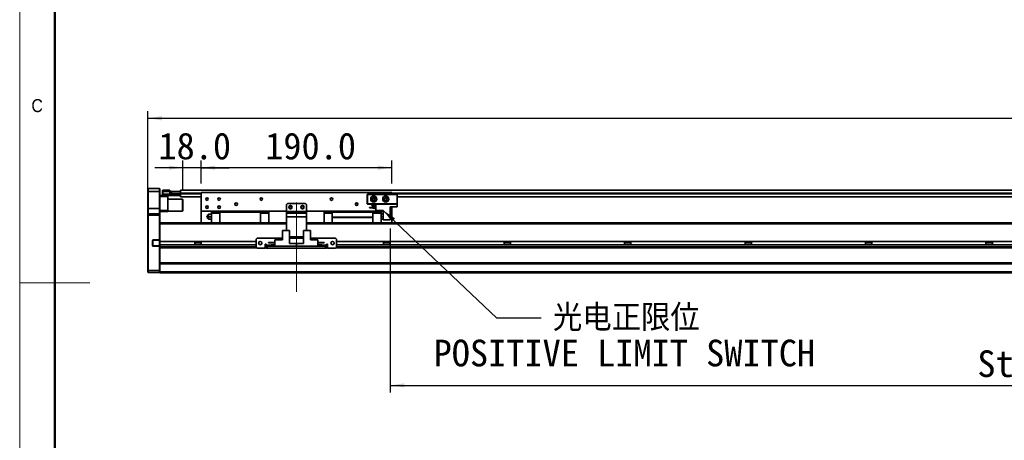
# Model space of a CAD drawing. Header units: millimetres. Extents: x 35 to 2905, y 35 to 2044.
# Tile 2 of 9: x 35 to 1016, y 883 to 1302. Entities that reach past the tile are written whole.
import ezdxf

# ---------------------------------------------------------------- set-up
doc = ezdxf.new("R2010")
doc.units = ezdxf.units.MM
doc.header["$LTSCALE"] = 7
doc.linetypes.add('CENTERX2', pattern=[20.32, 12.7, -2.54, 2.54, -2.54])
doc.layers.add('黑色实线', color=7, linetype='Continuous')
doc.styles.add('SLDTEXTSTYLE1', font='Gothic.ttf', dxfattribs={"width": 0.913})
doc.styles.add('SLDTEXTSTYLE8', font='txt')
doc.styles.add('SLDTEXTSTYLE9', font='txt', dxfattribs={"bigfont": 'bigfont'})
doc.dimstyles.new('SLDDIMSTYLE0', dxfattribs={"dimtxt": 26.6, "dimasz": 14, "dimexe": 0, "dimexo": 0.0625, "dimgap": 6.65, "dimtad": 2, "dimdec": 1, "dimrnd": 1e-09, "dimzin": 4, "dimdsep": 46, "dimtxsty": 'SLDTEXTSTYLE8', "dimsah": 1, "dimcen": 0.09, "dimadec": 0, "dimazin": 1, "dimtfac": 1, "dimtdec": 1, "dimtmove": 0, "dimatfit": 0, "dimfxl": 0, "dimfrac": 2, "dimtolj": 1, "dimtzin": 12, "dimarcsym": 0})
doc.dimstyles.new('SLDDIMSTYLE3', dxfattribs={"dimtxt": 0.18, "dimasz": 14, "dimexe": 0, "dimexo": 0.0625, "dimgap": 0, "dimtad": 0, "dimtih": 1, "dimtoh": 1, "dimdec": 0, "dimrnd": 1e-09, "dimzin": 0, "dimdsep": 46, "dimtxsty": 'Standard', "dimsah": 1, "dimcen": 0.09, "dimadec": 0, "dimazin": 0, "dimtfac": 14, "dimtdec": 0, "dimtofl": 0, "dimtmove": 0, "dimatfit": 3, "dimfxl": 0, "dimfrac": 2, "dimtolj": 1, "dimtzin": 0, "dimarcsym": 0})
doc.dimstyles.new('SLDDIMSTYLE4', dxfattribs={"dimtxt": 26.6, "dimasz": 14, "dimexe": 0, "dimexo": 0.0625, "dimgap": 6.65, "dimtad": 2, "dimdec": 1, "dimrnd": 1e-09, "dimzin": 4, "dimdsep": 46, "dimtxsty": 'SLDTEXTSTYLE8', "dimsah": 1, "dimcen": 0.09, "dimadec": 0, "dimazin": 1, "dimtfac": 1, "dimtdec": 1, "dimtofl": 0, "dimtmove": 0, "dimatfit": 3, "dimfxl": 0, "dimfrac": 2, "dimtolj": 1, "dimtzin": 12, "dimarcsym": 0})

# ---------------------------------------------------------------- blocks, each defined once
blk = doc.blocks.new('_D_21')
at = {"layer": '黑色实线'}
for p, q in [((162.62, 1115.83), (162.62, 1210.44)), ((2078.62, 1115.83), (2078.62, 1210.44)), ((162.62, 1203.44), (2078.62, 1203.44))]:
    blk.add_line(p, q, dxfattribs=at)
for points in [[(162.62, 1203.44), (176.62, 1201.34), (176.62, 1205.54)], [(2078.62, 1203.44), (2064.62, 1205.54), (2064.62, 1201.34)]]:
    blk.add_solid(points, dxfattribs=at)
at = {"layer": '黑色实线', "insert": (1065.67, 1238.34), "char_height": 26.6, "attachment_point": 1, "style": 'SLDTEXTSTYLE8'}
blk.add_mtext('1916.0', dxfattribs=at)
blk = doc.blocks.new('_D_22')
at = {"layer": '黑色实线'}
for p, q in [((197.62, 1131.53), (197.62, 1161.24)), ((215.62, 1138.33), (215.62, 1161.24)), ((197.62, 1154.24), (169.62, 1154.24)), ((215.62, 1154.24), (197.62, 1154.24)), ((215.62, 1154.24), (243.62, 1154.24))]:
    blk.add_line(p, q, dxfattribs=at)
for points in [[(197.62, 1154.24), (183.62, 1156.34), (183.62, 1152.14)], [(215.62, 1154.24), (229.62, 1152.14), (229.62, 1156.34)]]:
    blk.add_solid(points, dxfattribs=at)
at = {"layer": '黑色实线', "insert": (173.17, 1189.14), "char_height": 26.6, "attachment_point": 1, "style": 'SLDTEXTSTYLE8'}
blk.add_mtext('18.0', dxfattribs=at)
blk = doc.blocks.new('_D_23')
at = {"layer": '黑色实线'}
for p, q in [((215.62, 1138.33), (215.62, 1161.24)), ((405.62, 1138.33), (405.62, 1161.24)), ((405.62, 1154.24), (215.62, 1154.24))]:
    blk.add_line(p, q, dxfattribs=at)
for points in [[(215.62, 1154.24), (229.62, 1152.14), (229.62, 1156.34)], [(405.62, 1154.24), (391.62, 1156.34), (391.62, 1152.14)]]:
    blk.add_solid(points, dxfattribs=at)
at = {"layer": '黑色实线', "insert": (279.5, 1189.14), "char_height": 26.6, "attachment_point": 1, "style": 'SLDTEXTSTYLE8'}
blk.add_mtext('190.0', dxfattribs=at)
blk = doc.blocks.new('_D_24')
at = {"layer": '黑色实线'}
for p, q in [((404.12, 1093.55), (404.12, 930.44)), ((1804.12, 1090.05), (1804.12, 930.44)), ((404.12, 937.44), (1804.12, 937.44))]:
    blk.add_line(p, q, dxfattribs=at)
for points in [[(404.12, 937.44), (418.12, 935.34), (418.12, 939.54)], [(1804.12, 937.44), (1790.12, 939.54), (1790.12, 935.34)]]:
    blk.add_solid(points, dxfattribs=at)
at = {"layer": '黑色实线', "char_height": 26.6, "attachment_point": 1, "style": 'SLDTEXTSTYLE8'}
for s, insert in [('Stroke T=', (988.85, 972.34)), ('1400.0', (1142.5, 972.34))]:
    blk.add_mtext(s, dxfattribs=dict(at, insert=insert))
blk = doc.blocks.new('SW_NOTE_9')
at = {"layer": '黑色实线', "color": 0, "char_height": 26.6, "attachment_point": 2}
for s, insert, style in [('光电正限位', (84.82, 13.41), 'SLDTEXTSTYLE9'), ('POSITIVE LIMIT SWITCH', (82.84, -21.76), 'SLDTEXTSTYLE8')]:
    blk.add_mtext(s, dxfattribs=dict(at, insert=insert, style=style))

msp = doc.modelspace()

# ---------------------------------------------------------------- linework, layer by layer
at = {"color": 7, "linetype": 'Continuous', "lineweight": 18}
for p, q in [((35, 2044), (35, 35)), ((70, 2009), (70, 70)), ((35, 1039.5), (105, 1039.5))]:
    msp.add_line(p, q, dxfattribs=at)
at = {"color": 7, "linetype": 'Continuous', "lineweight": 50}
msp.add_line((70, 2009), (70, 70), dxfattribs=at)
at = {"color": 7, "linetype": 'Continuous', "lineweight": 35}
for p, q in [((162.92, 1133.44), (162.62, 1133.14)), ((162.62, 1130.44), (162.62, 1133.14)), ((162.92, 1130.44), (162.62, 1130.44)), ((162.62, 1113.44), (162.62, 1130.44)), ((162.92, 1133.44), (162.92, 1130.44)), ((162.92, 1133.44), (174.32, 1133.44)), ((174.32, 1130.44), (162.92, 1130.44)), ((162.92, 1130.44), (162.92, 1113.44)), ((174.32, 1130.44), (174.32, 1133.44)), ((174.32, 1133.44), (174.62, 1133.14)), ((174.32, 1130.44), (174.62, 1130.44)), ((174.32, 1113.44), (174.32, 1130.44)), ((174.62, 1133.14), (174.62, 1130.44)), ((174.62, 1130.44), (174.62, 1113.44)), ((177.12, 1131.64), (177.42, 1131.94)), ((177.12, 1130.44), (177.12, 1131.64)), ((177.12, 1127.94), (177.12, 1130.44)), ((177.12, 1130.44), (177.42, 1130.44)), ((177.12, 1126.74), (177.12, 1127.94)), ((177.42, 1127.94), (177.12, 1127.94)), ((177.42, 1131.94), (177.42, 1130.44)), ((177.42, 1131.94), (184.62, 1131.94)), ((184.62, 1130.44), (177.42, 1130.44)), ((177.42, 1130.44), (177.42, 1127.94)), ((177.42, 1127.94), (194.82, 1127.94)), ((177.42, 1127.94), (177.42, 1126.44)), ((184.62, 1131.94), (184.62, 1130.44)), ((184.62, 1128.14), (184.62, 1130.44)), ((184.62, 1128.44), (194.82, 1128.44)), ((194.82, 1128.14), (184.62, 1128.14)), ((185.12, 1128.64), (185.62, 1128.64)), ((185.12, 1128.44), (185.12, 1128.64)), ((185.62, 1128.64), (185.62, 1130.64)), ((185.62, 1130.64), (186.12, 1130.64)), ((186.12, 1128.64), (185.62, 1128.64)), ((186.12, 1130.64), (186.12, 1128.64)), ((186.12, 1130.64), (195.12, 1130.64)), ((186.12, 1128.64), (195.12, 1128.64)), ((194.82, 1128.44), (194.82, 1128.14)), ((194.82, 1128.44), (195.12, 1128.14)), ((194.82, 1128.44), (195.12, 1128.44)), ((194.82, 1127.94), (194.82, 1128.14)), ((194.82, 1128.14), (195.12, 1128.14)), ((194.82, 1127.94), (195.12, 1127.94)), ((194.82, 1126.44), (194.82, 1127.94)), ((2046.12, 1131.79), (195.12, 1131.79)), ((195.12, 1131.79), (195.12, 1130.64)), ((195.12, 1128.64), (195.12, 1130.64)), ((195.12, 1130.64), (195.62, 1130.64)), ((195.12, 1128.79), (195.12, 1128.29)), ((195.12, 1128.29), (195.12, 1125.29)), ((195.62, 1130.64), (195.62, 1130.45)), ((405.62, 1129.44), (215.62, 1129.44)), ((215.62, 1129.44), (215.62, 1110.94)), ((381.12, 1127.64), (381.42, 1127.94)), ((381.42, 1127.94), (381.55, 1127.64)), ((381.42, 1127.94), (410.82, 1127.94)), ((405.62, 1129.44), (405.62, 1127.94)), ((410.82, 1127.94), (410.7, 1127.64)), ((410.82, 1127.94), (411.12, 1127.64)), ((174.62, 1126.44), (177.42, 1126.44)), ((182.62, 1125.44), (174.62, 1125.44)), ((177.42, 1126.44), (177.12, 1126.74)), ((194.82, 1126.44), (177.42, 1126.44)), ((182.62, 1126.44), (182.62, 1125.44)), ((182.62, 1125.44), (182.62, 1111.44)), ((197.32, 1122.94), (182.62, 1122.94)), ((194.82, 1126.44), (195.12, 1126.74)), ((215.62, 1125.29), (195.12, 1125.29)), ((197.62, 1122.64), (197.32, 1122.94)), ((197.32, 1110.94), (197.32, 1122.94)), ((197.62, 1122.64), (197.62, 1111.24)), ((301.62, 1118.44), (300.62, 1117.44)), ((319.62, 1118.44), (301.62, 1118.44)), ((320.62, 1117.44), (319.62, 1118.44)), ((381.42, 1127.52), (381.12, 1127.64)), ((381.12, 1118.24), (381.12, 1127.64)), ((381.42, 1118.37), (381.12, 1118.24)), ((381.42, 1117.94), (381.12, 1118.24)), ((381.55, 1127.64), (381.42, 1127.52)), ((381.42, 1127.52), (381.42, 1118.37)), ((381.42, 1118.37), (381.55, 1118.24)), ((381.55, 1118.24), (381.42, 1117.94)), ((410.7, 1127.64), (381.55, 1127.64)), ((381.55, 1118.24), (410.7, 1118.24)), ((410.82, 1127.52), (410.7, 1127.64)), ((410.7, 1118.24), (410.82, 1118.37)), ((410.7, 1118.24), (410.82, 1117.94)), ((411.12, 1127.64), (410.82, 1127.52)), ((410.82, 1118.37), (410.82, 1127.52)), ((411.12, 1118.24), (410.82, 1118.37)), ((411.12, 1118.24), (410.82, 1117.94)), ((411.12, 1127.64), (411.12, 1118.24)), ((1832.12, 1125.29), (411.12, 1125.29)), ((162.92, 1113.44), (162.62, 1113.44)), ((162.62, 1108.14), (162.62, 1113.44)), ((162.92, 1108.44), (162.62, 1108.14)), ((162.92, 1113.44), (162.92, 1108.44)), ((174.32, 1113.44), (162.92, 1113.44)), ((162.92, 1108.44), (162.92, 1106.94)), ((162.92, 1108.44), (174.32, 1108.44)), ((174.32, 1108.44), (174.32, 1113.44)), ((174.62, 1113.44), (174.32, 1113.44)), ((174.32, 1106.94), (174.32, 1108.44)), ((174.62, 1108.14), (174.32, 1108.44)), ((174.62, 1113.44), (174.62, 1108.14)), ((174.62, 1111.44), (182.62, 1111.44)), ((182.62, 1110.44), (174.62, 1110.44)), ((182.62, 1111.44), (182.62, 1110.44)), ((182.62, 1110.94), (197.32, 1110.94)), ((197.32, 1110.94), (197.62, 1111.24)), ((300.62, 1110.94), (215.62, 1110.94)), ((215.62, 1110.94), (215.62, 1099.44)), ((234.37, 1109.84), (226.12, 1109.84)), ((226.12, 1109.84), (226.12, 1108.89)), ((226.12, 1108.89), (234.37, 1108.89)), ((226.12, 1099.38), (226.12, 1108.89)), ((234.37, 1109.94), (234.37, 1110.94)), ((234.37, 1109.94), (274.87, 1109.94)), ((234.37, 1099.38), (234.37, 1109.94)), ((274.87, 1109.94), (274.87, 1110.94)), ((274.87, 1109.94), (274.87, 1099.38)), ((283.12, 1109.84), (274.87, 1109.84)), ((274.87, 1108.89), (283.12, 1108.89)), ((283.12, 1108.89), (283.12, 1109.84)), ((283.12, 1108.89), (283.12, 1099.38)), ((300.62, 1117.44), (300.62, 1110.44)), ((300.62, 1110.44), (320.62, 1110.44)), ((300.62, 1108.94), (300.62, 1110.44)), ((300.62, 1105.44), (300.62, 1108.94)), ((300.62, 1108.94), (320.62, 1108.94)), ((320.62, 1117.44), (320.62, 1110.44)), ((397.17, 1110.94), (320.62, 1110.94)), ((320.62, 1110.44), (320.62, 1108.94)), ((320.62, 1108.94), (320.62, 1105.44)), ((338.12, 1109.84), (338.12, 1108.89)), ((346.37, 1109.84), (338.12, 1109.84)), ((346.37, 1108.89), (338.12, 1108.89)), ((338.12, 1108.89), (338.12, 1099.38)), ((346.37, 1110.94), (346.37, 1109.94)), ((386.87, 1109.94), (346.37, 1109.94)), ((346.37, 1109.94), (346.37, 1104.94)), ((389.62, 1117.94), (381.42, 1117.94)), ((383.42, 1114.39), (383.42, 1114.69)), ((383.42, 1114.69), (389.62, 1114.69)), ((383.42, 1114.39), (389.62, 1114.39)), ((385.82, 1116.64), (385.82, 1117.34)), ((385.82, 1117.34), (389.62, 1117.34)), ((385.82, 1116.64), (389.62, 1116.64)), ((386.87, 1109.94), (386.87, 1110.94)), ((386.87, 1109.94), (386.87, 1104.94)), ((395.12, 1109.84), (386.87, 1109.84)), ((395.12, 1108.89), (386.87, 1108.89)), ((388.85, 1114.69), (388.87, 1114.94)), ((389.62, 1111.74), (389.62, 1117.94)), ((389.62, 1117.94), (411.12, 1117.94)), ((389.62, 1111.74), (397.17, 1111.74)), ((395.12, 1108.89), (395.12, 1109.84)), ((395.12, 1099.38), (395.12, 1108.89)), ((397.17, 1102.44), (397.17, 1111.74)), ((404.12, 1102.44), (404.12, 1115.34)), ((411.12, 1115.34), (404.12, 1115.34)), ((405.62, 1110.94), (404.12, 1110.94)), ((405.62, 1115.34), (405.62, 1110.94)), ((405.62, 1110.94), (405.62, 1099.44)), ((411.12, 1115.34), (411.12, 1117.94)), ((162.62, 1106.94), (162.62, 1108.14)), ((162.62, 1052.07), (162.62, 1106.94)), ((162.92, 1106.94), (162.62, 1106.94)), ((162.92, 1106.94), (162.92, 1051.94)), ((174.32, 1106.94), (162.92, 1106.94)), ((174.62, 1106.94), (174.32, 1106.94)), ((174.32, 1082.29), (174.32, 1106.94)), ((174.62, 1108.14), (174.62, 1106.94)), ((174.62, 1106.94), (174.62, 1099.1)), ((300.62, 1099.38), (174.62, 1099.38)), ((174.62, 1099.1), (174.62, 1098.38)), ((180.62, 1099.44), (226.12, 1099.44)), ((180.62, 1099.44), (180.62, 1099.38)), ((221.63, 1105.21), (221.63, 1105.68)), ((226.12, 1107.94), (223.81, 1107.94)), ((223.81, 1105.44), (226.12, 1105.44)), ((226.12, 1102.94), (223.81, 1102.94)), ((283.12, 1099.44), (300.62, 1099.44)), ((300.62, 1105.44), (300.62, 1091.64)), ((320.62, 1105.44), (300.62, 1105.44)), ((320.62, 1105.44), (320.62, 1091.64)), ((320.62, 1099.44), (338.12, 1099.44)), ((1804.12, 1099.38), (320.62, 1099.38)), ((346.37, 1104.94), (386.87, 1104.94)), ((346.37, 1104.94), (346.37, 1104.64)), ((386.87, 1104.64), (346.37, 1104.64)), ((346.37, 1104.64), (346.37, 1099.38)), ((386.87, 1104.64), (386.87, 1104.94)), ((386.87, 1104.64), (386.87, 1099.38)), ((395.12, 1107.94), (397.17, 1107.94)), ((395.12, 1105.44), (397.17, 1105.44)), ((397.17, 1102.94), (395.12, 1102.94)), ((395.12, 1099.44), (1804.12, 1099.44)), ((404.12, 1102.44), (397.17, 1102.44)), ((174.62, 1080.84), (174.62, 1098.38)), ((296.67, 1091.64), (296.67, 1082.34)), ((296.67, 1091.64), (303.62, 1091.64)), ((303.62, 1091.64), (303.62, 1078.74)), ((317.62, 1091.64), (317.62, 1078.74)), ((317.62, 1091.64), (324.57, 1091.64)), ((324.57, 1091.64), (324.57, 1082.34)), ((167.32, 1081.49), (167.62, 1081.49)), ((167.32, 1081.49), (167.32, 1076.79)), ((167.62, 1076.79), (167.62, 1081.49)), ((168.12, 1082.29), (168.12, 1081.99)), ((174.32, 1082.29), (168.12, 1082.29)), ((168.12, 1081.99), (174.2, 1081.99)), ((174.32, 1082.29), (174.2, 1081.99)), ((174.2, 1081.99), (174.32, 1081.99)), ((174.62, 1082.29), (174.32, 1082.29)), ((174.32, 1081.99), (174.62, 1082.29)), ((174.32, 1081.99), (174.32, 1076.29)), ((270.62, 1080.84), (174.62, 1080.84)), ((174.62, 1077.44), (174.62, 1080.84)), ((209.45, 1080.84), (209.45, 1077.44)), ((215.79, 1079.44), (209.45, 1079.44)), ((215.79, 1077.44), (215.79, 1080.84)), ((271.62, 1084.14), (270.62, 1083.14)), ((270.62, 1083.14), (270.62, 1075.14)), ((296.67, 1084.14), (271.62, 1084.14)), ((282.92, 1079.39), (282.92, 1079.69)), ((282.92, 1079.69), (289.12, 1079.69)), ((282.92, 1079.39), (289.12, 1079.39)), ((289.12, 1076.14), (289.12, 1082.34)), ((289.12, 1082.34), (296.67, 1082.34)), ((317.62, 1085.44), (303.62, 1085.44)), ((317.62, 1084.14), (303.62, 1084.14)), ((349.62, 1084.14), (324.57, 1084.14)), ((332.12, 1082.34), (324.57, 1082.34)), ((332.12, 1082.34), (332.12, 1076.14)), ((338.32, 1079.69), (332.12, 1079.69)), ((338.32, 1079.39), (332.12, 1079.39)), ((338.32, 1079.69), (338.32, 1079.39)), ((350.62, 1083.14), (349.62, 1084.14)), ((350.62, 1075.14), (350.62, 1083.14)), ((1890.62, 1080.84), (350.62, 1080.84)), ((397.45, 1080.84), (397.45, 1077.44)), ((403.79, 1079.44), (397.45, 1079.44)), ((403.79, 1077.44), (403.79, 1080.84)), ((517.45, 1080.84), (517.45, 1077.44)), ((523.79, 1079.44), (517.45, 1079.44)), ((523.79, 1077.44), (523.79, 1080.84)), ((637.45, 1080.84), (637.45, 1077.44)), ((643.79, 1079.44), (637.45, 1079.44)), ((643.79, 1077.44), (643.79, 1080.84)), ((757.45, 1080.84), (757.45, 1077.44)), ((763.79, 1079.44), (757.45, 1079.44)), ((763.79, 1077.44), (763.79, 1080.84)), ((877.45, 1080.84), (877.45, 1077.44)), ((883.79, 1079.44), (877.45, 1079.44)), ((883.79, 1077.44), (883.79, 1080.84)), ((997.45, 1080.84), (997.45, 1077.44)), ((1003.79, 1079.44), (997.45, 1079.44)), ((1003.79, 1077.44), (1003.79, 1080.84)), ((167.32, 1076.79), (167.62, 1076.79)), ((168.12, 1075.99), (168.12, 1076.29)), ((174.2, 1076.29), (168.12, 1076.29)), ((168.12, 1075.99), (174.32, 1075.99)), ((174.2, 1076.29), (174.32, 1075.99)), ((174.32, 1076.29), (174.2, 1076.29)), ((174.32, 1076.29), (174.62, 1075.99)), ((174.32, 1075.99), (174.62, 1075.99)), ((174.32, 1051.94), (174.32, 1075.99)), ((270.62, 1077.44), (174.62, 1077.44)), ((174.62, 1075.38), (174.62, 1077.44)), ((174.62, 1075.38), (174.62, 1074.67)), ((174.62, 1074.67), (174.62, 1059.1)), ((271.38, 1074.38), (174.62, 1074.38)), ((270.62, 1075.14), (271.62, 1074.14)), ((271.62, 1074.14), (279.62, 1074.14)), ((280.62, 1078.14), (279.62, 1078.14)), ((279.62, 1078.14), (279.62, 1074.14)), ((280.62, 1077.44), (279.62, 1077.44)), ((280.62, 1074.38), (279.62, 1074.38)), ((280.62, 1077.14), (280.62, 1078.14)), ((280.62, 1077.14), (280.62, 1076.14)), ((280.62, 1074.14), (280.62, 1076.14)), ((280.62, 1076.14), (281.62, 1076.14)), ((281.62, 1074.14), (280.62, 1074.14)), ((281.62, 1076.14), (281.62, 1074.14)), ((339.62, 1076.14), (281.62, 1076.14)), ((339.62, 1074.14), (281.62, 1074.14)), ((285.32, 1076.74), (285.32, 1077.44)), ((285.32, 1077.44), (289.12, 1077.44)), ((285.32, 1076.74), (289.12, 1076.74)), ((289.12, 1076.14), (310.62, 1076.14)), ((310.62, 1078.74), (303.62, 1078.74)), ((310.62, 1078.74), (310.62, 1076.14)), ((310.62, 1078.74), (317.62, 1078.74)), ((332.12, 1076.14), (310.62, 1076.14)), ((335.92, 1077.44), (332.12, 1077.44)), ((335.92, 1076.74), (332.12, 1076.74)), ((335.92, 1077.44), (335.92, 1076.74)), ((339.62, 1074.14), (339.62, 1076.14)), ((339.62, 1076.14), (340.62, 1076.14)), ((340.62, 1074.14), (339.62, 1074.14)), ((341.62, 1078.14), (340.62, 1078.14)), ((340.62, 1078.14), (340.62, 1077.14)), ((341.62, 1077.44), (340.62, 1077.44)), ((340.62, 1076.14), (340.62, 1077.14)), ((340.62, 1076.14), (340.62, 1074.14)), ((341.62, 1074.38), (340.62, 1074.38)), ((341.62, 1074.14), (341.62, 1078.14)), ((341.62, 1074.14), (349.62, 1074.14)), ((349.62, 1074.14), (350.62, 1075.14)), ((1891.38, 1074.38), (349.87, 1074.38)), ((1890.62, 1077.44), (350.62, 1077.44)), ((2066.62, 1059.38), (174.62, 1059.38)), ((162.62, 1052.07), (162.92, 1051.94)), ((162.62, 1050.24), (162.62, 1052.07)), ((162.62, 1050.24), (162.92, 1049.94)), ((162.92, 1051.94), (174.32, 1051.94)), ((162.92, 1051.94), (162.92, 1049.94)), ((174.32, 1049.94), (162.92, 1049.94)), ((174.62, 1052.07), (174.32, 1051.94)), ((174.32, 1049.94), (174.32, 1051.94)), ((174.62, 1050.24), (174.32, 1049.94)), ((174.62, 1059.1), (174.62, 1058.38)), ((2066.62, 1058.38), (174.62, 1058.38)), ((174.62, 1050.44), (174.62, 1058.38)), ((2066.62, 1050.44), (174.62, 1050.44)), ((174.62, 1049.44), (174.62, 1050.44)), ((2066.62, 1049.44), (174.62, 1049.44))]:
    msp.add_line(p, q, dxfattribs=at)
at = {"color": 8, "linetype": 'Continuous', "lineweight": 35}
for p, q in [((215.62, 1128.79), (195.12, 1128.79)), ((215.62, 1128.29), (195.12, 1128.29)), ((1835.62, 1128.79), (405.62, 1128.79)), ((1835.62, 1128.29), (405.62, 1128.29)), ((300.62, 1098.38), (174.62, 1098.38)), ((1804.68, 1098.38), (320.62, 1098.38)), ((270.62, 1075.38), (174.62, 1075.38)), ((280.62, 1075.38), (279.62, 1075.38)), ((285.32, 1077.14), (280.62, 1077.14)), ((340.62, 1077.14), (335.92, 1077.14)), ((341.62, 1075.38), (340.62, 1075.38)), ((1890.62, 1075.38), (350.62, 1075.38))]:
    msp.add_line(p, q, dxfattribs=at)
at = {"color": 7, "linetype": 'Continuous', "lineweight": 35}
for centre, radius in [((221.62, 1122.94), 1.25), ((233.62, 1122.94), 1.25), ((250.62, 1117.94), 1.25), ((275.62, 1122.94), 1.25), ((345.62, 1122.94), 1.25), ((370.62, 1117.94), 1.25), ((387.62, 1122.94), 3), ((387.62, 1122.94), 1.7), ((387.62, 1122.94), 1.25), ((399.62, 1122.94), 3), ((399.62, 1122.94), 1.7), ((399.62, 1122.94), 1.25), ((221.62, 1114.94), 1.25), ((233.62, 1114.94), 1.25), ((304.62, 1114.94), 1.7), ((304.62, 1114.94), 1.25), ((316.62, 1114.94), 1.7), ((316.62, 1114.94), 1.25), ((274.62, 1079.14), 1.7), ((346.62, 1079.14), 1.7)]:
    msp.add_circle(centre, radius, dxfattribs=at)
for centre, radius, start, end in [((387.62, 1114.94), 1.25, 0, 191.53696), ((387.62, 1114.94), 1.25, 206.10388, 333.89612), ((221.72, 1105.44), 0.25, 111.36458, 248.69453), ((224.62, 1105.44), 3, 123.36668, 175.56913), ((224.62, 1105.44), 3, 184.51433, 236.60291), ((168.12, 1081.49), 0.8, 90, 180), ((168.12, 1081.49), 0.5, 90, 180), ((168.12, 1076.79), 0.8, 180, 270), ((168.12, 1076.79), 0.5, 180, 270)]:
    msp.add_arc(centre, radius, start, end, dxfattribs=at)
for points, knots in [([(223.81, 1107.94), (223.65, 1107.94), (223.34, 1107.94), (223.07, 1107.94), (222.94, 1107.94), (222.97, 1107.94), (222.98, 1107.94)], [0, 0, 0, 0, 0.318634, 0.63727, 0.955902, 1, 1, 1, 1]), ([(223.81, 1105.44), (223.65, 1105.54), (223.35, 1105.72), (223.06, 1106.15), (222.94, 1106.63), (223.01, 1107.12), (223.26, 1107.55), (223.57, 1107.82), (223.77, 1107.92), (223.81, 1107.94)], [0, 0, 0, 0, 0.159712, 0.319424, 0.479134, 0.638843, 0.798554, 0.958266, 1, 1, 1, 1]), ([(223.81, 1102.94), (223.65, 1103.04), (223.35, 1103.22), (223.06, 1103.65), (222.94, 1104.13), (223.01, 1104.62), (223.26, 1105.05), (223.57, 1105.32), (223.77, 1105.42), (223.81, 1105.44)], [0, 0, 0, 0, 0.159712, 0.319423, 0.479134, 0.638844, 0.798554, 0.958266, 1, 1, 1, 1]), ([(222.98, 1102.94), (222.99, 1102.94), (223.01, 1102.94), (223.26, 1102.94), (223.57, 1102.94), (223.77, 1102.94), (223.81, 1102.94)], [0, 0, 0, 0, 0.276309, 0.596339, 0.916373, 1, 1, 1, 1])]:
    msp.add_open_spline(points, degree=3, knots=knots, dxfattribs=at)
at = {"layer": '黑色实线', "linetype": 'CENTERX2', "lineweight": 18}
msp.add_line((310.62, 1030.69), (310.62, 1127.59), dxfattribs=at)

# ---------------------------------------------------------------- block references
at = {"layer": '黑色实线', "color": 7}
msp.add_blockref('SW_NOTE_9', (554.42, 1004.73), dxfattribs=at)

# ---------------------------------------------------------------- texts
at = {"color": 7, "linetype": 'Continuous', "lineweight": 0, "insert": (46.67, 1222.52), "char_height": 12.96, "attachment_point": 1, "style": 'SLDTEXTSTYLE1'}
msp.add_mtext('C', dxfattribs=at)

# ---------------------------------------------------------------- dimensions: what is measured, and where the dimension line sits
at = {"layer": '黑色实线'}
for base, p1, p2, dimstyle, picture, middle in [((2078.62, 1203.44), (162.62, 1106.94), (2078.62, 1106.94), 'SLDDIMSTYLE4', '_D_21', (1117.66, 1203.44)), ((197.62, 1154.24), (215.62, 1129.44), (197.62, 1122.64), 'SLDDIMSTYLE0', '_D_22', (205.94, 1154.24)), ((215.62, 1154.24), (405.62, 1129.44), (215.62, 1129.44), 'SLDDIMSTYLE4', '_D_23', (321.88, 1154.24))]:
    dim = msp.add_linear_dim(base=base, p1=p1, p2=p2, dimstyle=dimstyle, dxfattribs=at)
    dim.commit()
    dim.dimension.update_dxf_attribs({"geometry": picture, "text_midpoint": middle, "dimtype": 160})
dim = msp.add_linear_dim(base=(1804.12, 937.44), p1=(404.12, 1102.44), p2=(1804.12, 1098.94), angle=0, text='Stroke T=<>', dimstyle='SLDDIMSTYLE4', dxfattribs=at)
dim.commit()
dim.dimension.update_dxf_attribs({"geometry": '_D_24', "text_midpoint": (1117.66, 937.44), "dimtype": 160})

# ---------------------------------------------------------------- leaders
at = {"layer": '黑色实线', "color": 7}
msp.add_leader([(397.17, 1111.74), (509.97, 1004.73), (554.42, 1004.73)], dimstyle='SLDDIMSTYLE3', dxfattribs=at)

doc.saveas('drawing.dxf')
